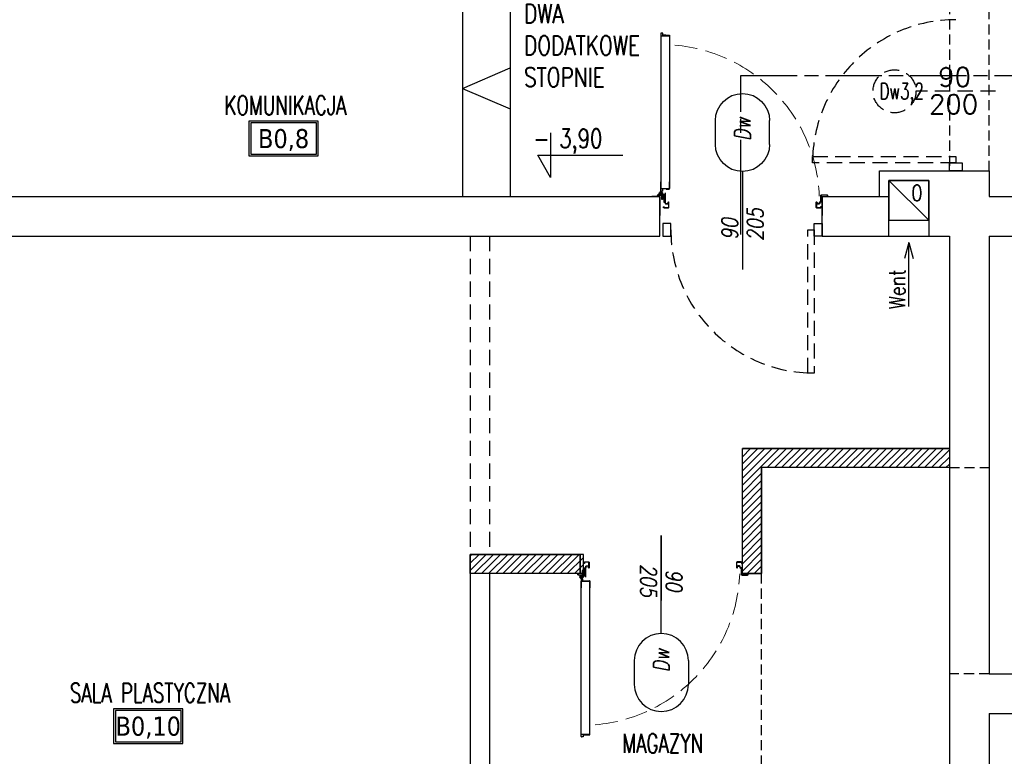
# Model space of a CAD drawing. Header units: millimetres. Extents: x 28600 to 181045, y -399112 to -163690.
# Tile 36 of 256: x 46598 to 47216, y -195274 to -194811. Entities that reach past the tile are written whole.
import ezdxf
from ezdxf.enums import TextEntityAlignment as Align

# ---------------------------------------------------------------- set-up
doc = ezdxf.new("R2010")
doc.units = ezdxf.units.MM
for name, pattern in [('CACHE', [9.525, 6.35, -3.175]), ('CARKOVANA', [7.5, 5, -2.5]), ('CENTER', [0.6, 0.375, -0.075, 0.075, -0.075]), ('CHAIN', [0.3543, 0.2362, -0.0295, 0.0591, -0.0295]), ('Hidden Line', [391.222223, 282.222223, -109]), ('HIDDEN2', [4.7625, 3.175, -1.5875])]:
    doc.linetypes.add(name, pattern=pattern)
doc.layers.get('0').update_dxf_attribs({"color": 8})
for name, color, linetype in [('!! 0_ Istn-sciany', 8, 'Continuous'), ('!! 0_ Istn-widok', 8, 'Continuous'), ('!! 0_ Opis', 8, 'Continuous'), ('!! 0_Istn-went', 8, 'Continuous'), ('!! 0_Opis_pom', 8, 'Continuous'), ('!! 0_Widok', 8, 'Continuous'), ('!! 1_droga ewakuacyjna', 8, 'CHAIN'), ('!! 1_drzwi-linia', 8, 'Continuous'), ('!! 1_hatch projektowane ściany', 8, 'Continuous'), ('!! 1_PROJ przerywana', 8, 'CACHE'), ('!! 1_PROJ Sciany', 8, 'Continuous'), ('!! 1_Wyburzenia', 8, 'CARKOVANA'), ('!! 2_drzwi opis', 8, 'Continuous')]:
    doc.layers.add(name, color=color, linetype=linetype)
doc.styles.add('50', font='ROMANS.shx', dxfattribs={"width": 0.8, "height": 10})
doc.styles.add('ARCHETYP', font='romans.shx', dxfattribs={"height": 15})
doc.styles.add('ARIAL', font='tahoma.ttf')
doc.styles.add('SIMPLEX', font='simplex.shx', dxfattribs={"width": 0.77})
doc.styles.add('TXT', font='simplex.shx')

# ---------------------------------------------------------------- blocks, each defined once
blk = doc.blocks.new('zaw-dr-90-p')
at = {"color": 2, "linetype": 'CENTER', "ltscale": 0.2}
for p, q in [((12, 0), (-12, 0)), ((0, 12), (0, -12)), ((24.5, 24), (31, 24)), ((24.5, 19), (31, 19))]:
    blk.add_line(p, q, dxfattribs=at)
at = {"ltscale": 0.2}
for p, q in [((10, 12), (6.5, 12)), ((10, 0), (10, 6.5))]:
    blk.add_line(p, q, dxfattribs=at)
blk.add_lwpolyline([(0, 6.5), (23.5, 6.5, 0.414214), (28, 11), (28, 31), (24.5, 31), (24.5, 11, -0.414214), (23.5, 10), (0, 10, 4.561698), (7.6, 6.5), (4.9, 4.2)], format="xyb", dxfattribs=at)
blk.add_lwpolyline([(-0.2, -0.2), (-2.5, -0.2), (-2.5, 0.2), (-0.2, 0.2), (-0.2, 2.5), (0.2, 2.5), (0.2, 0.2), (2.8, 0.2), (2.8, -0.2), (0.2, -0.2), (0.2, -2.8), (-0.2, -2.8)], close=True)
blk.add_lwpolyline([(10, 10), (10, 39), (6.5, 39), (6.5, 10)], dxfattribs=at)
blk.add_circle((0, 0), 6.5, dxfattribs=at)
blk = doc.blocks.new('drzwi 90- sc 12')
for p, q in [((-13620.32, 20410.16), (-13620.32, 20313.77)), ((-13614.92, 20409.86), (-13620.32, 20409.86)), ((-13616.12, 20410.26), (-13620.22, 20410.26)), ((-13616.12, 20410.26), (-13620, 20410.26)), ((-13618.17, 20410.26), (-13616.22, 20410.26)), ((-13618.17, 20410.26), (-13616.22, 20410.26)), ((-13616.12, 20410.26), (-13616.12, 20411.46)), ((-13616.12, 20411.46), (-13615.02, 20411.46)), ((-13614.92, 20411.36), (-13614.92, 20313.77)), ((-13620.32, 20313.47), (-13620.32, 20317.97)), ((-13614.92, 20312.27), (-13614.92, 20317.97)), ((-13614.92, 20313.77), (-13620.32, 20313.77)), ((-13618.22, 20313.37), (-13620.22, 20313.37)), ((-13618.22, 20313.67), (-13618.22, 20313.37)), ((-13618.22, 20313.67), (-13616.42, 20313.67)), ((-13617.77, 20311.12), (-13617.77, 20305.72)), ((-13617.77, 20311.12), (-13617.77, 20305.72)), ((-13616.17, 20309.92), (-13616.17, 20311.02)), ((-13615.92, 20313.17), (-13615.92, 20312.17)), ((-13615.92, 20312.17), (-13615.02, 20312.17)), ((-13715.57, 20308.32), (-13715.57, 20308.56)), ((-13715.57, 20307.69), (-13715.57, 20308.56)), ((-13715.57, 20307.82), (-13715.57, 20308.56)), ((-13715.57, 20307.72), (-13715.37, 20307.72)), ((-13616.17, 20309.92), (-13617.37, 20309.92)), ((-13715.77, 20301.96), (-13716.27, 20301.96)), ((-13616.77, 20301.96), (-13616.27, 20301.96))]:
    blk.add_line(p, q)
for points in [[(-13665.27, 20284.96), (-13665.27, 20325.83)], [(-13615.57, 20309.64), (-13615.32, 20309.64), (-13615.32, 20309.82), (-13616.32, 20309.82), (-13616.32, 20309.64), (-13615.92, 20309.64)]]:
    blk.add_lwpolyline(points)
at = {"lineweight": 30}
for points in [[(-13716.27, 20308.92), (-13721.27, 20308.92)], [(-13716.27, 20308.92), (-13716.27, 20296.92)], [(-13614.27, 20308.92), (-13609.27, 20308.92)], [(-13614.27, 20308.92), (-13614.27, 20296.92)]]:
    blk.add_lwpolyline(points, dxfattribs=at)
at = {"ltscale": 0.2}
for points in [[(-13715.57, 20307.51), (-13715.57, 20309.48, 0.414214), (-13715.91, 20309.82), (-13719.43, 20309.82, 0.414214), (-13719.77, 20309.48), (-13719.77, 20308.92), (-13719.59, 20308.92), (-13719.59, 20309.48, -0.414214), (-13719.43, 20309.64), (-13716.97, 20309.64)], [(-13716.97, 20309.64), (-13715.91, 20309.64, -0.414214), (-13715.75, 20309.48), (-13715.75, 20307.51)], [(-13715.75, 20307.76), (-13715.75, 20305.58, 0.414214), (-13715.41, 20305.24), (-13714.96, 20305.24, -0.414214), (-13714.8, 20305.08), (-13714.8, 20304.48, 0.414214), (-13714.46, 20304.14), (-13713.28, 20304.14, 0.414214), (-13712.94, 20304.48), (-13712.94, 20305.15, -1), (-13712.75, 20305.15), (-13712.75, 20301.96, -0.414214), (-13712.91, 20301.8), (-13715.43, 20301.8, -0.414214), (-13715.59, 20301.96), (-13715.59, 20302.52), (-13715.77, 20302.52), (-13715.77, 20301.96, 0.414214), (-13715.43, 20301.62), (-13712.91, 20301.62, 0.414214), (-13712.57, 20301.96), (-13712.57, 20305.15, 1), (-13713.12, 20305.15), (-13713.12, 20304.48, -0.414214), (-13713.28, 20304.32), (-13714.46, 20304.32, -0.414214), (-13714.62, 20304.48), (-13714.62, 20305.08, 0.414214), (-13714.96, 20305.42), (-13715.41, 20305.42, -0.414214), (-13715.57, 20305.58), (-13715.57, 20307.64)], [(-13615.92, 20309.64), (-13616.63, 20309.64, 0.414214), (-13616.79, 20309.48), (-13616.79, 20305.58, -0.414214), (-13617.13, 20305.24), (-13617.58, 20305.24, 0.414214), (-13617.74, 20305.08), (-13617.74, 20304.48, -0.414214), (-13618.08, 20304.14), (-13619.26, 20304.14, -0.414214), (-13619.6, 20304.48), (-13619.6, 20305.15, 1), (-13619.79, 20305.15), (-13619.79, 20301.96, 0.414214), (-13619.63, 20301.8), (-13617.11, 20301.8, 0.414214), (-13616.95, 20301.96), (-13616.95, 20302.52), (-13616.77, 20302.52), (-13616.77, 20301.96, -0.414214), (-13617.11, 20301.62), (-13619.63, 20301.62, -0.414214), (-13619.97, 20301.96), (-13619.97, 20305.15, -1), (-13619.42, 20305.15), (-13619.42, 20304.48, 0.414214), (-13619.26, 20304.32), (-13618.08, 20304.32, 0.414214), (-13617.92, 20304.48), (-13617.92, 20305.08, -0.414214), (-13617.58, 20305.42), (-13617.13, 20305.42, 0.414214), (-13616.97, 20305.58), (-13616.97, 20309.48, -0.414214), (-13616.63, 20309.82), (-13613.11, 20309.82, -0.414214), (-13612.77, 20309.48), (-13612.77, 20308.92), (-13612.95, 20308.92), (-13612.95, 20309.48, 0.414214), (-13613.11, 20309.64), (-13615.57, 20309.64)]]:
    blk.add_lwpolyline(points, format="xyb", dxfattribs=at)
blk.add_lwpolyline([(-13616.79, 20308.82), (-13616.97, 20308.82), (-13616.97, 20307.42), (-13616.79, 20307.42)], close=True)
for centre, radius, start, end in [((-13620.22, 20410.16), 0.1, 90, 180), ((-13615.02, 20411.36), 0.1, 0, 90), ((-13620.22, 20313.47), 0.1, 180, 270), ((-13616.42, 20313.17), 0.5, 0, 90), ((-13616.27, 20311.02), 0.1, 0, 90), ((-13615.02, 20312.27), 0.1, 270, 0)]:
    blk.add_arc(centre, radius, start, end)
at = {"linetype": 'Hidden Line', "lineweight": 9, "ltscale": 0.05}
blk.add_arc((-13615.5, 20305.14), 99.12, 94.80054, 177.69442, dxfattribs=at)
at = {"xscale": 0.09999999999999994, "yscale": 0.09999999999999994, "zscale": 0.09999999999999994, "rotation": 180.0000000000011}
blk.add_blockref('zaw-dr-90-p', (-13614.92, 20310.92), dxfattribs=at)
blk = doc.blocks.new('1_ok-opis')
blk.add_line((0, 111.61), (0, 50))
for points in [[(-17, 128.61), (-17, 143.61)], [(17, 128.61), (17, 143.61)]]:
    blk.add_lwpolyline(points)
for centre, start, end in [((0, 143.61), 0, 180), ((0, 128.61), 180, 0)]:
    blk.add_arc(centre, 17, start, end)
at = {"style": 'ARCHETYP'}
for tag, height, rotation, p in [('NR', 12, 90, (0, 136.9)), ('NR', 12, 270, (0, 136.9)), ('SZEROKOŚĆ', 10, 90, (-8, 78.29)), ('WYSOKOŚĆ', 10, 270, (-8, 78.29)), ('WYSOKOŚĆ', 10, 90, (8, 78.29)), ('SZEROKOŚĆ', 10, 270, (8, 78.29))]:
    blk.add_attdef(tag, text='', height=height, rotation=rotation, dxfattribs=at).set_placement(p, align=Align.MIDDLE)

msp = doc.modelspace()

# ---------------------------------------------------------------- hatches: boundary and pattern name
at = {"layer": '!! 1_hatch projektowane ściany'}
h = msp.add_hatch(dxfattribs=at)
h.set_pattern_fill('ANSI31', color=256)
h.set_pattern_definition([(45, (-4798, 71.059), (-2.24506403, 2.24506403), [])])
h.paths.add_polyline_path([(47051.71142, -195080.52936), (47181.71142, -195080.52936), (47181.71142, -195092.52936), (47063.71142, -195092.52936), (47063.71142, -195159.12813), (47051.71142, -195159.12813)])
h = msp.add_hatch(dxfattribs=at)
h.set_pattern_fill('ANSI31', color=256)
h.set_pattern_definition([(45, (-4798, 4.4602), (-2.24506403, 2.24506403), [])])
h.paths.add_polyline_path([(46951.71142, -195159.12717), (46880.71142, -195159.12621), (46880.71142, -195147.12813), (46951.71142, -195147.12909)])

# ---------------------------------------------------------------- linework, layer by layer
at = {"layer": '!! 0_ Istn-sciany'}
for points in [[(47137.71142, -194906.12813), (47206.71142, -194906.12813)], [(47137.71142, -194922.12813), (47137.71142, -194906.12813)], [(47206.71142, -194906.12813), (47206.71142, -194922.12813)], [(47143.71142, -194947.12813), (47143.71142, -194912.12813)], [(47143.71142, -194912.12813), (47168.71142, -194912.12813)], [(47168.71142, -194912.12813), (47168.71142, -194947.12813)], [(46575.71142, -194922.12813), (46999.71142, -194922.12813)], [(46999.71142, -194947.12813), (46999.71142, -194922.12813)], [(47101.71142, -194922.12813), (47137.71142, -194922.12813)], [(47101.71142, -194947.12813), (47101.71142, -194922.12813)], [(47206.71142, -194922.12813), (47866.71142, -194922.12813)], [(46575.71142, -194947.12813), (46880.71142, -194947.12813)], [(46892.71142, -194947.12813), (46999.71142, -194947.12813)], [(47101.71142, -194947.12813), (47143.71142, -194947.12813)], [(47168.71142, -194947.12813), (47181.71142, -194947.12813)], [(47181.71142, -194947.12813), (47181.71142, -195583.12813)], [(47206.71142, -194947.12813), (47866.71134, -194947.12813)], [(47206.71142, -194947.12813), (47206.71142, -195222.12813)], [(46880.71142, -195147.12813), (46880.71142, -195583.12813)], [(46892.71142, -195159.12813), (46892.71142, -195583.12813)], [(47206.71142, -195222.12813), (47494.71142, -195222.12813)], [(47206.71142, -195247.12813), (47506.71142, -195247.12813)], [(47206.71142, -195247.12813), (47206.71142, -195389.12813)]]:
    msp.add_lwpolyline(points, dxfattribs=at)
at = {"layer": '!! 0_ Istn-widok'}
for points in [[(46875.71142, -194792.12813), (46875.71142, -194922.12813)], [(46905.71142, -194792.12813), (46905.71142, -194922.12813)], [(47137.71142, -194922.12813), (47143.71142, -194922.12813)]]:
    msp.add_lwpolyline(points, dxfattribs=at)
at = {"layer": '!! 0_ Opis'}
for points in [[(46931.1019, -194882.29742), (46931.1019, -194910.29919)], [(46931.1019, -194910.29919), (46923.01848, -194896.2983)], [(46923.01848, -194896.2983), (46976.45269, -194896.2983)]]:
    msp.add_lwpolyline(points, dxfattribs=at)
at = {"layer": '!! 0_Istn-went'}
msp.add_lwpolyline([(47143.71142, -194937.12813), (47168.71142, -194937.12813), (47168.71142, -194912.12813), (47143.71142, -194912.12813)], close=True, dxfattribs=at)
for points in [[(47143.71142, -194912.12813), (47168.71142, -194937.12813)], [(47143.71142, -194947.12813), (47168.71142, -194947.12813)], [(47156.21142, -194951.18006), (47153.53193, -194961.18006)], [(47156.21142, -194991.22659), (47156.21142, -194951.18006)], [(47156.21142, -194951.18006), (47158.89092, -194961.18006)]]:
    msp.add_lwpolyline(points, dxfattribs=at)
at = {"layer": '!! 0_Opis_pom', "ltscale": 0.7}
for points in [[(46741.62742, -194896.69831), (46785.14742, -194896.69831), (46785.14742, -194874.93831), (46741.62742, -194874.93831)], [(46742.71542, -194895.61031), (46784.05942, -194895.61031), (46784.05942, -194876.02631), (46742.71542, -194876.02631)], [(46656.58179, -195265.86681), (46700.10179, -195265.86681), (46700.10179, -195244.10681), (46656.58179, -195244.10681)], [(46657.66979, -195264.77881), (46699.01379, -195264.77881), (46699.01379, -195245.19481), (46657.66979, -195245.19481)]]:
    msp.add_lwpolyline(points, close=True, dxfattribs=at)
at = {"layer": '!! 0_Widok'}
for points in [[(46875.71142, -194854.27741), (46905.71142, -194841.39349)], [(46875.71142, -194854.27741), (46905.71142, -194867.16132)]]:
    msp.add_lwpolyline(points, dxfattribs=at)
at = {"layer": '!! 1_droga ewakuacyjna', "ltscale": 150}
msp.add_lwpolyline([(47050.71138, -194922.12813), (47050.71138, -194846.19889), (47945.68434, -194846.19889), (47945.68434, -195162.35735), (47761.71142, -195162.35735)], dxfattribs=at)
at = {"layer": '!! 1_hatch projektowane ściany'}
for points in [[(47051.71142, -195080.52936), (47181.71142, -195080.52936), (47181.71142, -195092.52936), (47063.71142, -195092.52936), (47063.71142, -195159.12813), (47051.71142, -195159.12813)], [(46949.71142, -195159.12621), (46880.71142, -195159.12621), (46880.71142, -195147.12813), (46949.71142, -195147.12813)]]:
    msp.add_lwpolyline(points, close=True, dxfattribs=at)
at = {"layer": '!! 1_PROJ przerywana'}
for points in [[(47181.71142, -194706.12813), (47181.71142, -194906.12813)], [(47206.71142, -194906.12813), (47206.71142, -194706.12813)], [(47043.21802, -195601.12813), (47043.21802, -195451.12813), (47063.71142, -195451.12813), (47063.71142, -195092.52936)], [(47181.71142, -195092.52936), (47206.71142, -195092.52936)], [(47206.71142, -195222.12813), (47181.71142, -195222.12813)]]:
    msp.add_lwpolyline(points, dxfattribs=at)
at = {"layer": '!! 1_PROJ Sciany'}
for points in [[(46880.71142, -194947.12813), (46892.71142, -194947.12813)], [(47181.71142, -195080.52936), (47051.71142, -195080.52936)], [(47051.71142, -195159.12813), (47051.71142, -195080.52936)], [(47181.71142, -195092.52936), (47063.71142, -195092.52936)], [(47063.71142, -195159.12813), (47063.71142, -195092.52936)], [(46951.71142, -195147.12813), (46880.71142, -195147.12813)], [(46951.71142, -195159.12813), (46951.71142, -195147.12813)], [(46951.71142, -195159.12813), (46892.71142, -195159.12813)], [(47051.71142, -195159.12813), (47063.71142, -195159.12813)]]:
    msp.add_lwpolyline(points, dxfattribs=at)
at = {"layer": '!! 1_Wyburzenia', "linetype": 'HIDDEN2', "ltscale": 3}
for points in [[(47210.71142, -194856.12813), (47160.71142, -194856.12813)], [(47051.71142, -194918.12813), (47051.71142, -194968.12813)], [(46880.71142, -194947.12813), (46880.71142, -195145.13917)], [(46892.71142, -194947.12813), (46892.71142, -195147.12813)]]:
    msp.add_lwpolyline(points, dxfattribs=at)
for points in [[(47095.71142, -194897.12813), (47185.71142, -194897.12813), (47185.71142, -194901.12813), (47095.71142, -194901.12813)], [(47189.71142, -194901.12813), (47189.71142, -194906.12813), (47181.71142, -194906.12813), (47181.71142, -194901.12813)], [(47006.71142, -194939.12813), (47001.71142, -194939.12813), (47001.71142, -194947.12813), (47006.71142, -194947.12813)], [(47096.71142, -194939.12813), (47101.71142, -194939.12813), (47101.71142, -194947.12813), (47096.71142, -194947.12813)], [(47092.71142, -195033.12813), (47092.71142, -194943.12813), (47096.71142, -194943.12813), (47096.71142, -195033.12813)]]:
    msp.add_lwpolyline(points, close=True, dxfattribs=at)
msp.add_circle((47147.21142, -194856.12813), 13.5, dxfattribs=at)
for centre, start, end in [((47185.71142, -194901.12813), 90.00000004, 180.00000004), ((47096.71142, -194943.12813), 180.00000004, 270.00000004)]:
    msp.add_arc(centre, 90, start, end, dxfattribs=at)

# ---------------------------------------------------------------- block references
at = {"layer": '!! 1_drzwi-linia', "xscale": -1}
msp.add_blockref('drzwi 90- sc 12', (33385.44172, -215231.05247), dxfattribs=at)
at = {"layer": '!! 1_drzwi-linia', "rotation": 180}
msp.add_blockref('drzwi 90- sc 12', (33335.44172, -174850.20379), dxfattribs=at)
at = {"layer": '!! 2_drzwi opis'}
ref = msp.add_blockref('1_ok-opis', (47051.71142, -195018.12813), dxfattribs=dict(at, xscale=-1, rotation=359.9999963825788))
ref.add_attrib('WYSOKOŚĆ', '90 ', dxfattribs={"layer": '0', "height": 10, "rotation": 89.99999638, "style": '50', "oblique": 10, "width": 0.8}).set_placement((47043.71143, -194939.83728), align=Align.MIDDLE)
ref.add_attrib('SZEROKOŚĆ', '205', dxfattribs={"layer": '0', "height": 10, "rotation": 89.99999638, "style": '50', "oblique": 10, "width": 0.8}).set_placement((47059.71143, -194939.83728), align=Align.MIDDLE)
ref.add_attrib('NR', 'Dw', dxfattribs={"layer": '0', "height": 10, "rotation": 89.99999638, "style": '50', "oblique": 10, "width": 0.8}).set_placement((47051.71143, -194879.92099), align=Align.MIDDLE)
ref = msp.add_blockref('1_ok-opis', (47000.71138, -195085.16268), dxfattribs=dict(at, rotation=180.0000036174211))
ref.add_attrib('WYSOKOŚĆ', '205', dxfattribs={"layer": '0', "height": 10, "rotation": 90.00000362, "style": '50', "oblique": 10, "text_generation_flag": 6, "width": 0.8}).set_placement((46992.71139, -195163.45353), align=Align.MIDDLE)
ref.add_attrib('SZEROKOŚĆ', '90', dxfattribs={"layer": '0', "height": 10, "rotation": 90.00000362, "style": '50', "oblique": 10, "text_generation_flag": 6, "width": 0.8}).set_placement((47008.71139, -195163.45353), align=Align.MIDDLE)
ref.add_attrib('NR', 'Dw', dxfattribs={"layer": '0', "height": 10, "rotation": 90.00000362, "style": '50', "oblique": 10, "width": 0.8}).set_placement((47000.71139, -195213.77393), align=Align.MIDDLE)

# ---------------------------------------------------------------- texts
at = {"layer": '!! 0_ Opis', "style": 'SIMPLEX', "width": 0.75}
msp.add_text('- 3,90', height=12, dxfattribs=at).set_placement((46920.41445, -194891.72018))
at = {"layer": '!! 0_ Opis', "insert": (46914.40801, -194801.31186), "char_height": 12, "attachment_point": 1, "style": 'SIMPLEX'}
msp.add_mtext_dynamic_manual_height_columns('DWA DODATKOWE STOPNIE', width=46.7031119, gutter_width=75, heights=[0], dxfattribs=at)
at = {"layer": '!! 0_Istn-went', "style": 'ARCHETYP', "width": 0.8}
for s, rotation, p in [('0', 0.00000004, (47157.87286, -194924.9506)), ('Went', 89.99999996, (47153.8812, -194993.01347))]:
    msp.add_text(s, height=10, rotation=rotation, dxfattribs=at).set_placement(p)
at = {"layer": '!! 0_Opis_pom', "ltscale": 0.7, "style": 'TXT', "width": 0.7}
for s, p in [('KOMUNIKACJA', (46764.50255, -194870.89199)), ('SALA PLASTYCZNA', (46679.45693, -195240.0605)), ('MAGAZYN', (47001.60634, -195271.78834))]:
    msp.add_text(s, height=12, dxfattribs=at).set_placement(p, align=Align.CENTER)
at = {"layer": '!! 0_Opis_pom', "ltscale": 0.7, "style": 'ARIAL'}
for tag, p in [('B0,8', (46763.38742, -194885.81831)), ('B0,10', (46678.34179, -195254.98681))]:
    msp.add_attdef(tag, text='', height=11.968, dxfattribs=at).set_placement(p, align=Align.MIDDLE_CENTER)
at = {"layer": '!! 1_Wyburzenia', "linetype": 'HIDDEN2', "ltscale": 3, "style": 'ARCHETYP'}
for s, p in [('90', (47174.68862, -194853.12813)), ('200', (47168.90735, -194870.27527))]:
    msp.add_text(s, height=12, rotation=359.99999996, dxfattribs=at).set_placement(p)
at = {"layer": '!! 1_Wyburzenia', "linetype": 'HIDDEN2', "ltscale": 3, "style": 'ARCHETYP', "width": 0.7}
msp.add_text('Dw3,2', height=10, dxfattribs=at).set_placement((47137.79337, -194861.04981))

doc.saveas('drawing.dxf')
